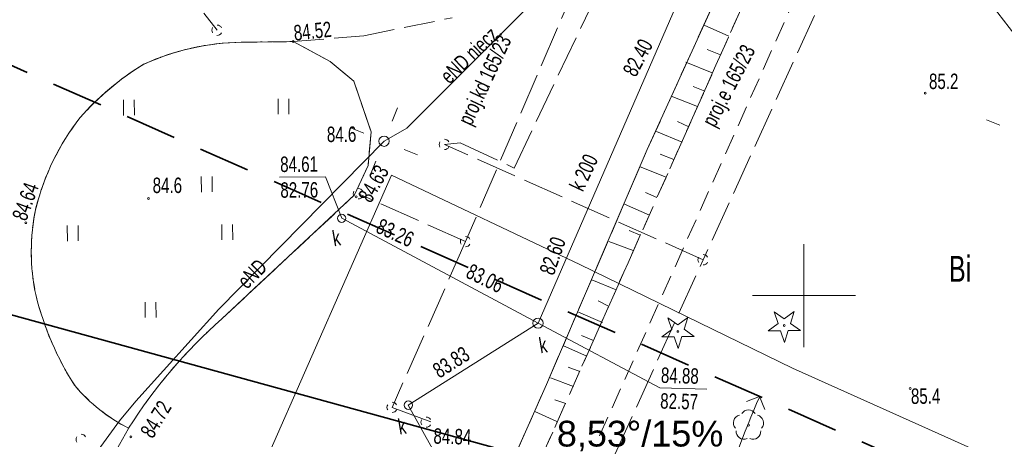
# Model space of a CAD drawing. Header units: metres. Extents: x -1013 to 1491425, y -5789533 to 1032.
# Tile 16 of 66: x -90 to -42, y 8 to 28. Entities that reach past the tile are written whole.
import ezdxf
from ezdxf.xclip import XClip

# ---------------------------------------------------------------- set-up
doc = ezdxf.new("R2010")
doc.units = ezdxf.units.M
doc.header["$MEASUREMENT"] = 0
doc.header["$XCLIPFRAME"] = 0
for name, pattern in [('2_BUBZ02', [1.75, 1.25, -0.5]), ('2_KTCR02', [1.5, 1, -0.5]), ('2_KTJZ01', [2, 1.5, -0.5]), ('2_PTTU', [1.5, 1, -0.5]), ('3_SUPE_P_01', [2.5, 2, -0.5]), ('3_SUPK_P_01', [2.5, 2, -0.5]), ('Przerywana długa', [3.9, 2.5, -1.4])]:
    doc.linetypes.add(name, pattern=pattern)
doc.layers.add('700-L Mapa 1_500 dwg', color=7, linetype='Continuous')
doc.layers.add('708-L Opisy sytuacji 1_500 do legendy', color=7, linetype='Continuous')
for name, color, linetype, lineweight in [('703-L Płaszczyzny podejścia 2D3', 152, 'Continuous', 30), ('703-L Płaszczyzny podejścia 2D38', 171, 'Continuous', 35), ('708-L Opisy sytuacji 1_500 do legendy1', 7, 'Continuous', 13), ('708-L Opisy sytuacji 1_500 do legendy85', 1, 'Continuous', 25), ('GN.6640.3638.2023_9_BUBZ_D_L_17', 9, 'Continuous', 18), ('GN.6640.3638.2023_9_Dzialki7', 9, 'Continuous', 18), ('GN.6640.3638.2023_9_K1_BDOT_T_117', 9, 'Continuous', 18), ('GN.6640.3638.2023_9_KTCR_D_L_17', 9, 'Continuous', 18), ('GN.6640.3638.2023_9_KTJZ_D_L_07', 9, 'Continuous', 18), ('GN.6640.3638.2023_9_KTJZ_L_07', 9, 'Continuous', 18), ('GN.6640.3638.2023_9_KTKR_D_L_07', 9, 'Continuous', 18), ('GN.6640.3638.2023_9_KTKR_L_07', 9, 'Continuous', 18), ('GN.6640.3638.2023_9_Numery_uzytkow7', 9, 'Continuous', 18), ('GN.6640.3638.2023_9_OBOP_T_03', 9, 'Continuous', 18), ('GN.6640.3638.2023_9_OBOP_T_13', 9, 'Continuous', 18), ('GN.6640.3638.2023_9_PODZIAL_SEKCYJNY_L_07', 9, 'Continuous', 18), ('GN.6640.3638.2023_9_PTTU_L_27', 9, 'Continuous', 18), ('GN.6640.3638.2023_9_RTPW_T_07', 9, 'Continuous', 18), ('GN.6640.3638.2023_9_RTPW_T_17', 9, 'Continuous', 18), ('GN.6640.3638.2023_9_SUPE_D_L_31', 9, 'Continuous', 18), ('GN.6640.3638.2023_9_SUPE_E_T_31', 9, 'Continuous', 18), ('GN.6640.3638.2023_9_SUPK_D_L_034', 9, 'Continuous', 18), ('GN.6640.3638.2023_9_SUPK_D_L_434', 9, 'Continuous', 18), ('GN.6640.3638.2023_9_SUPK_E_T_434', 9, 'Continuous', 18), ('GN.6640.3638.2023_9_SUPM_T_07', 9, 'Continuous', 18), ('GN.6640.3638.2023_9_SUPP_E_T_21', 9, 'Continuous', 18), ('GN.6640.3638.2023_9_SUPP_E_T_434', 9, 'Continuous', 18), ('GN.6640.3638.2023_9_SUPP_L_21', 9, 'Continuous', 18), ('GN.6640.3638.2023_9_SUPP_L_434', 9, 'Continuous', 18), ('GN.6640.3638.2023_9_SUPS_T_434', 9, 'Continuous', 18), ('GN.6640.3638.2023_9_SUPW_D_L_05', 9, 'Continuous', 18), ('GN.6640.3638.2023_9_SUSM_D_T_07', 9, 'Continuous', 18), ('GN.6640.3638.2023_9_SUSM_D_T_37', 9, 'Continuous', 18), ('GN.6640.3638.2023_9_SUTK_T_034', 9, 'Continuous', 18), ('GN.6640.3638.2023_9_SUUK_D_T_234', 9, 'Continuous', 18), ('GN.6640.3638.2023_9_SUUK_E_T_934', 9, 'Continuous', 18)]:
    doc.layers.add(name, color=color, linetype=linetype, lineweight=lineweight)
doc.styles.add('STYL_AUTOMATYCZNY_1', font='arial.ttf', dxfattribs={"width": 0.7})
doc.styles.add('STYL_AUTOMATYCZNY_2', font='arial.ttf')
doc.dimstyles.new('STYL_AUTOMATYCZNY__4', dxfattribs={"dimtxt": 1.25, "dimasz": 0.917874, "dimexe": 0.18, "dimexo": 0.04, "dimgap": 0, "dimtad": 1, "dimtih": 1, "dimtoh": 1, "dimzin": 0, "dimdsep": 46, "dimtxsty": 'STYL_AUTOMATYCZNY_2', "dimblk": 'ARROWHEAD_8', "dimblk1": 'ARROWHEAD_8', "dimblk2": 'ARROWHEAD_8', "dimcen": 0.09, "dimclrd": 7, "dimclre": 7, "dimclrt": 1, "dimazin": 0, "dimtfac": 1, "dimtdec": 4, "dimtmove": 2, "dimatfit": 3, "dimfxl": 1, "dimtolj": 1, "dimtzin": 0, "dimarcsym": 0})

# ---------------------------------------------------------------- blocks, each defined once
blk = doc.blocks.new('Rysunek_1_9', base_point=(-7447251.91, -5789835.327))
at = {"layer": 'GN.6640.3638.2023_9_BUBZ_D_L_17', "color": 9, "linetype": '2_BUBZ02', "lineweight": 18}
blk.add_line((-71.816, -9.321), (-54.683, 29.226), dxfattribs=at)
at = {"layer": 'GN.6640.3638.2023_9_BUBZ_D_L_17', "color": 9, "linetype": 'Continuous', "lineweight": 18}
for p, q in [((-55.551, 27.278), (-56.754, 27.814)), ((-55.952, 26.377), (-56.601, 26.628)), ((-56.355, 25.488), (-57.636, 26.008)), ((-56.723, 24.6), (-57.287, 24.835)), ((-57.076, 23.865), (-58.357, 24.367)), ((-57.495, 22.874), (-58.042, 23.126)), ((-57.813, 22.122), (-59.06, 22.642)), ((-58.216, 21.285), (-58.882, 21.536)), ((-58.585, 20.43), (-59.849, 20.932)), ((-59.038, 19.439), (-59.602, 19.674)), ((-59.407, 18.585), (-60.62, 19.121)), ((-59.86, 17.611), (-60.389, 17.828)), ((-60.195, 16.859), (-61.374, 17.293)), ((-61.016, 14.945), (-62.195, 15.431)), ((-61.42, 14.175), (-61.899, 14.411)), ((-61.687, 13.373), (-62.849, 13.859)), ((-62.123, 12.484), (-62.704, 12.735)), ((-62.442, 11.732), (-63.57, 12.235)), ((-62.777, 10.98), (-63.341, 11.198)), ((-63.096, 10.263), (-64.206, 10.681)), ((-63.465, 9.425), (-63.994, 9.609)), ((-63.902, 8.553), (-64.961, 9.04))]:
    blk.add_line(p, q, dxfattribs=at)
at = {"layer": 'GN.6640.3638.2023_9_Dzialki7', "color": 9, "linetype": 'Continuous', "lineweight": 18}
blk.add_line((-62.15, 54.133), (-30.9, 13.243), dxfattribs=at)
at = {"layer": 'GN.6640.3638.2023_9_K1_BDOT_T_117', "color": 9, "linetype": 'Continuous', "lineweight": 18}
for p, q in [((-84.921, 23.429), (-84.927, 24.179)), ((-84.396, 23.432), (-84.402, 24.182)), ((-77.422, 23.481), (-77.427, 24.231)), ((-76.897, 23.485), (-76.902, 24.235)), ((-81.145, 19.705), (-81.15, 20.455)), ((-80.62, 19.709), (-80.625, 20.459)), ((-87.649, 17.323), (-87.655, 18.073)), ((-87.124, 17.327), (-87.13, 18.077)), ((-80.149, 17.376), (-80.155, 18.126)), ((-79.624, 17.38), (-79.63, 18.13)), ((-83.873, 13.6), (-83.878, 14.35)), ((-83.348, 13.603), (-83.353, 14.353))]:
    blk.add_line(p, q, dxfattribs=at)
at = {"layer": 'GN.6640.3638.2023_9_KTCR_D_L_17', "color": 9, "linetype": '2_KTCR02', "lineweight": 18}
for p, q in [((-50.422, 33.426), (-61.961, 7.553)), ((-71.816, -9.321), (-54.683, 29.226))]:
    blk.add_line(p, q, dxfattribs=at)
at = {"layer": 'GN.6640.3638.2023_9_KTJZ_D_L_07', "color": 9, "linetype": '2_KTJZ01', "lineweight": 18}
for p, q in [((-59.51, 21.768), (-53.474, 35.085)), ((-79.222, 26.983), (-76.7, 27.013)), ((-64.401, 10.351), (-59.51, 21.768)), ((-80.159, 13.54), (-73.71, 19.563)), ((-72.54, -8.017), (-64.401, 10.351)), ((-84.683, 8.223), (-87.805, 2.684))]:
    blk.add_line(p, q, dxfattribs=at)
for centre, radius, start, end in [((-80.314, 18.214), 14.761, 105.4968, 141.7912), ((-79.016, 15.162), 11.823, 91.0028, 114.8644), ((-76.766, 14.232), 13.712, 121.7767, 138.5269), ((-77.676, 16.04), 11.856, 142.1642, 165.8923), ((-79.38, 16.808), 10.022, 167.7752, 192.3831), ((-74.995, 18.176), 14.603, 193.9371, 212.7323), ((-63.534, -5.188), 25.043, 131.5967, 147.6205), ((-80.629, 16.008), 8.777, 220.7346, 242.4903)]:
    blk.add_arc(centre, radius, start, end, dxfattribs=at)
at = {"layer": 'GN.6640.3638.2023_9_KTJZ_L_07', "color": 9, "linetype": '2_KTJZ01', "lineweight": 18}
for p, q in [((-73.26, 27.293), (-68.97, 28.173)), ((-76.7, 27.013), (-73.26, 27.293)), ((-74.89, 26.053), (-76.7, 27.013)), ((-73.75, 25.083), (-74.89, 26.053)), ((-72.91, 22.623), (-73.75, 25.083)), ((-73.06, 20.993), (-72.91, 22.623)), ((-73.71, 19.563), (-73.06, 20.993))]:
    blk.add_line(p, q, dxfattribs=at)
at = {"layer": 'GN.6640.3638.2023_9_KTKR_D_L_07', "color": 9, "linetype": 'Continuous', "lineweight": 18}
for p, q in [((-54.272, 33.329), (-59.51, 21.768)), ((-59.51, 21.768), (-64.401, 10.351)), ((-80.159, 13.54), (-73.71, 19.563)), ((-64.401, 10.351), (-72.54, -8.017))]:
    blk.add_line(p, q, dxfattribs=at)
for centre, radius, start, end in [((-80.314, 18.214), 14.761, 105.4968, 141.7912), ((-79.01, 15.083), 11.901, 90.7197, 114.5369), ((-76.766, 14.232), 13.712, 121.6079, 138.5557), ((-77.644, 16.026), 11.891, 142.2375, 165.8623), ((-79.38, 16.808), 10.022, 167.7752, 192.3831), ((-74.995, 18.176), 14.603, 193.9371, 212.7323), ((-63.534, -5.188), 25.043, 131.5967, 147.6205), ((-80.629, 16.008), 8.777, 220.7346, 242.4903)]:
    blk.add_arc(centre, radius, start, end, dxfattribs=at)
at = {"layer": 'GN.6640.3638.2023_9_KTKR_L_07', "color": 9, "linetype": 'Continuous', "lineweight": 18}
for p, q in [((-79.159, 26.984), (-76.7, 27.013)), ((-76.7, 27.013), (-74.89, 26.053)), ((-74.89, 26.053), (-73.75, 25.083)), ((-73.75, 25.083), (-72.91, 22.623)), ((-72.91, 22.623), (-73.06, 20.993)), ((-73.06, 20.993), (-73.71, 19.563))]:
    blk.add_line(p, q, dxfattribs=at)
at = {"layer": 'GN.6640.3638.2023_9_OBOP_T_03', "color": 9, "linetype": 'Continuous', "lineweight": 18}
for p, q in [((-53.161, 13.317), (-53.353, 13.885)), ((-53.353, 13.885), (-52.864, 13.538)), ((-52.864, 13.538), (-52.383, 13.897)), ((-52.383, 13.897), (-52.561, 13.324)), ((-58.321, 13.027), (-58.513, 13.595)), ((-58.513, 13.595), (-58.024, 13.248)), ((-58.024, 13.248), (-57.543, 13.607)), ((-57.543, 13.607), (-57.721, 13.034)), ((-58.802, 12.668), (-58.321, 13.027)), ((-57.721, 13.034), (-57.231, 12.687)), ((-53.642, 12.958), (-53.161, 13.317)), ((-53.042, 12.965), (-53.642, 12.958)), ((-52.849, 12.397), (-53.042, 12.965)), ((-52.671, 12.97), (-52.849, 12.397)), ((-52.071, 12.977), (-52.671, 12.97)), ((-52.561, 13.324), (-52.071, 12.977)), ((-58.202, 12.675), (-58.802, 12.668)), ((-58.009, 12.107), (-58.202, 12.675)), ((-57.831, 12.68), (-58.009, 12.107)), ((-57.231, 12.687), (-57.831, 12.68))]:
    blk.add_line(p, q, dxfattribs=at)
for centre in [(-58.02, 12.933), (-52.86, 13.223)]:
    blk.add_circle(centre, 0.045, dxfattribs=at)
at = {"layer": 'GN.6640.3638.2023_9_OBOP_T_13', "color": 9, "linetype": 'Continuous', "lineweight": 18}
blk.add_circle((-54.6, 8.373), 0.045, dxfattribs=at)
for centre, start, end in [((-54.6, 8.748), 30.1401, 149.8599), ((-54.956, 8.489), 102.1445, 221.86), ((-54.243, 8.489), 318.14, 77.8555), ((-54.82, 8.07), 174.1482, 293.8542), ((-54.379, 8.07), 246.1458, 5.8518)]:
    blk.add_arc(centre, 0.375, start, end, dxfattribs=at)
at = {"layer": 'GN.6640.3638.2023_9_PODZIAL_SEKCYJNY_L_07', "color": 9, "linetype": 'Continuous', "lineweight": 18}
for p, q in [((-51.91, 12.173), (-51.91, 17.173)), ((-54.41, 14.673), (-49.41, 14.673))]:
    blk.add_line(p, q, dxfattribs=at)
at = {"layer": 'GN.6640.3638.2023_9_PTTU_L_27', "color": 9, "linetype": '2_PTTU', "lineweight": 18}
for p, q in [((-76.7, 27.013), (-74.89, 26.053)), ((-74.89, 26.053), (-73.75, 25.083)), ((-73.75, 25.083), (-72.91, 22.623)), ((-72.91, 22.623), (-73.06, 20.993)), ((-73.06, 20.993), (-73.71, 19.563)), ((-73.71, 19.563), (-80.159, 13.54))]:
    blk.add_line(p, q, dxfattribs=at)
for centre, radius, start, end in [((-79.014, 15.156), 11.828, 91.0032, 114.72), ((60.295, -11512.202), 11540.028, 90.6801903, 90.6927109), ((-77.031, 14.529), 13.317, 121.3586, 138.7245), ((-77.708, 16.056), 11.821, 142.1223, 165.8141), ((-79.412, 16.806), 9.991, 167.5924, 192.0085), ((-75.185, 18.089), 14.396, 193.5007, 212.6794), ((-63.534, -5.188), 25.043, 131.5967, 147.6205), ((-80.75, 15.832), 8.565, 220.0909, 242.6645)]:
    blk.add_arc(centre, radius, start, end, dxfattribs=at)
at = {"layer": 'GN.6640.3638.2023_9_RTPW_T_07', "color": 9, "linetype": 'Continuous', "lineweight": 18}
for centre in [(-46.02, 24.503), (-83.72, 19.393), (-46.749, 10.16)]:
    blk.add_circle(centre, 0.045, dxfattribs=at)
at = {"layer": 'GN.6640.3638.2023_9_RTPW_T_17', "color": 9, "linetype": 'Continuous', "lineweight": 18}
for centre in [(-76.7, 27.013), (-73.64, 19.473), (-89.67, 18.213), (-84.564, 7.809)]:
    blk.add_circle(centre, 0.045, dxfattribs=at)
at = {"layer": 'GN.6640.3638.2023_9_SUPE_D_L_31', "color": 9, "linetype": 'Continuous', "lineweight": 18}
for p, q in [((-64.476, 29.517), (-71.179, 22.799)), ((-71.179, 22.799), (-72.285, 22.172)), ((-72.285, 22.172), (-80.298, 14.014)), ((-80.298, 14.014), (-84.327, 9.546)), ((-84.327, 9.546), (-85.121, 8.59)), ((-85.121, 8.59), (-88.548, 3.885))]:
    blk.add_line(p, q, dxfattribs=at)
at = {"layer": 'GN.6640.3638.2023_9_SUPK_D_L_034', "color": 9, "linetype": 'Continuous', "lineweight": 18}
for centre in [(-74.339, 18.427), (-71.105, 9.349)]:
    blk.add_circle(centre, 0.204, dxfattribs=at)
at = {"layer": 'GN.6640.3638.2023_9_SUPK_D_L_434', "color": 9, "linetype": 'Continuous', "lineweight": 18}
for p, q in [((-64.812, 13.333), (-57.844, 29.364)), ((-74.339, 18.427), (-64.812, 13.333)), ((-64.812, 13.333), (-71.105, 9.349))]:
    blk.add_line(p, q, dxfattribs=at)
at = {"layer": 'GN.6640.3638.2023_9_SUPM_T_07', "color": 9, "linetype": 'Continuous', "lineweight": 18}
for centre, start, end in [((-69.353, 22.018), 149.4064, 210.4809), ((-69.353, 22.018), 30.0857, 90.1805), ((-69.353, 22.018), 269.3333, 330.3412), ((-56.8, 16.413), 149.4064, 210.4809), ((-56.8, 16.413), 269.3333, 330.3412), ((-56.8, 16.413), 30.0857, 90.1805), ((-86.98, 7.683), 149.4064, 210.4809), ((-86.98, 7.683), 30.0857, 90.1805)]:
    blk.add_arc(centre, 0.25, start, end, dxfattribs=at)
at = {"layer": 'GN.6640.3638.2023_9_SUPP_L_21', "color": 9, "linetype": '3_SUPE_P_01', "lineweight": 18}
for p, q in [((-48.296, 35.116), (-56.799, 16.412)), ((-65.975, 20.869), (-61.38, 30.523)), ((-69.353, 22.018), (-68.594, 22.092)), ((-56.799, 16.412), (-69.353, 22.018)), ((-68.594, 22.092), (-65.975, 20.869)), ((-68.28, -8.967), (-56.799, 16.412))]:
    blk.add_line(p, q, dxfattribs=at)
at = {"layer": 'GN.6640.3638.2023_9_SUPP_L_434', "color": 9, "linetype": '3_SUPK_P_01', "lineweight": 18}
for p, q in [((-84.12, 32.323), (-80.387, 27.564)), ((-62.88, 29.973), (-68.33, 17.293)), ((-68.33, 17.293), (-73.53, 19.623)), ((-68.33, 17.293), (-71.89, 9.243)), ((-71.89, 9.243), (-70.014, 8.533))]:
    blk.add_line(p, q, dxfattribs=at)
at = {"layer": 'GN.6640.3638.2023_9_SUPS_T_434', "color": 9, "linetype": 'Continuous', "lineweight": 18}
for centre, start, end in [((-80.387, 27.563), 30.0857, 90.1805), ((-80.387, 27.564), 149.4064, 210.4809), ((-80.387, 27.564), 269.3333, 330.3412), ((-73.53, 19.623), 149.4064, 210.4809), ((-73.53, 19.623), 30.0857, 90.1805), ((-73.53, 19.623), 269.3333, 330.3412), ((-68.33, 17.293), 149.4064, 210.4809), ((-68.33, 17.293), 30.0857, 90.1805), ((-68.33, 17.293), 269.3333, 330.3412), ((-71.89, 9.243), 149.4064, 210.4809), ((-71.89, 9.243), 269.3333, 330.3412), ((-71.89, 9.243), 30.0857, 90.1805), ((-70.24, 8.523), 149.4064, 210.4809), ((-70.24, 8.523), 30.0857, 90.1805), ((-70.24, 8.523), 269.3333, 330.3412)]:
    blk.add_arc(centre, 0.25, start, end, dxfattribs=at)
at = {"layer": 'GN.6640.3638.2023_9_SUPW_D_L_05', "color": 9, "linetype": 'Continuous', "lineweight": 18}
for p, q in [((-71.923, 20.524), (-77.987, 6.72)), ((-62.782, 16.178), (-71.923, 20.524)), ((-52.456, 11.14), (-62.782, 16.178)), ((-37.126, 4.277), (-52.456, 11.14))]:
    blk.add_line(p, q, dxfattribs=at)
at = {"layer": 'GN.6640.3638.2023_9_SUSM_D_T_07', "color": 9, "linetype": 'Continuous', "lineweight": 18}
for p, q in [((-71.89, 23.144), (-71.627, 23.793)), ((-42.398, 22.954), (-43.047, 23.217)), ((-73.258, 22.567), (-73.906, 22.83)), ((-71.312, 21.777), (-70.664, 21.513)), ((-72.68, 21.199), (-72.943, 20.55))]:
    blk.add_line(p, q, dxfattribs=at)
at = {"layer": 'GN.6640.3638.2023_9_SUSM_D_T_37', "color": 9, "linetype": 'Continuous', "lineweight": 18}
blk.add_circle((-72.285, 22.172), 0.25, dxfattribs=at)
at = {"layer": 'GN.6640.3638.2023_9_SUTK_T_034', "color": 9, "linetype": 'Continuous', "lineweight": 18}
for p, q in [((-77.349, 20.426), (-75.123, 20.441)), ((-74.339, 18.427), (-75.123, 20.441)), ((-64.812, 13.333), (-58.893, 10.186)), ((-58.893, 10.186), (-56.614, 10.122)), ((-71.105, 9.349), (-69.93, 7.231))]:
    blk.add_line(p, q, dxfattribs=at)
at = {"layer": 'GN.6640.3638.2023_9_SUUK_D_T_234', "color": 9, "linetype": 'Continuous', "lineweight": 18}
blk.add_circle((-64.812, 13.333), 0.25, dxfattribs=at)
at = {"layer": 'GN.6640.3638.2023_9_Numery_uzytkow7', "color": 9, "linetype": 'Continuous', "lineweight": 18, "insert": (-44.879, 16.602), "char_height": 1.26, "attachment_point": 1, "style": 'STYL_AUTOMATYCZNY_1'}
blk.add_mtext('\\A1;{\\pql;\\fArial|b0|i0|c238|p0;\\W0.700000;Bi}', dxfattribs=at)
at = {"layer": 'GN.6640.3638.2023_9_RTPW_T_07', "color": 9, "linetype": 'Continuous', "lineweight": 18, "char_height": 0.75, "attachment_point": 7, "style": 'STYL_AUTOMATYCZNY_1'}
for s, insert in [('\\A1;{\\pql;\\fArial|b0|i0|c238|p0;\\W0.700000;85.2}', (-45.839, 24.698)), ('\\A1;{\\pql;\\fArial|b0|i0|c238|p0;\\W0.700000;84.6}', (-83.511, 19.645))]:
    blk.add_mtext(s, dxfattribs=dict(at, insert=insert))
at = {"layer": 'GN.6640.3638.2023_9_RTPW_T_07', "color": 9, "linetype": 'Continuous', "lineweight": 18, "char_height": 0.75, "attachment_point": 1, "rotation": 0.4031, "style": 'STYL_AUTOMATYCZNY_1'}
for s, insert in [('\\A1;{\\pql;\\fArial|b0|i0|c238|p0;\\W0.700000;84.6}', (-75.06, 22.882)), ('\\A1;{\\pql;\\fArial|b0|i0|c238|p0;\\W0.700000;85.4}', (-46.719, 10.16))]:
    blk.add_mtext(s, dxfattribs=dict(at, insert=insert))
at = {"layer": 'GN.6640.3638.2023_9_RTPW_T_17', "color": 9, "linetype": 'Continuous', "lineweight": 18, "char_height": 0.75, "style": 'STYL_AUTOMATYCZNY_1'}
for s, insert, attachment_point, rotation in [('\\A1;{\\pql;\\fArial|b0|i0|c238|p0;\\W0.700000;84.52}', (-76.623, 27.046), 7, 6.1228), ('\\A1;{\\pql;\\fArial|b0|i0|c238|p0;\\W0.700000;84.63}', (-73.575, 19.499), 1, 60.4232), ('\\A1;{\\pql;\\fArial|b0|i0|c238|p0;\\W0.700000;84.64}', (-89.638, 18.251), 7, 70.0334), ('\\A1;{\\pql;\\fArial|b0|i0|c238|p0;\\W0.700000;84.72}', (-84.153, 8.073), 1, 58.8414)]:
    blk.add_mtext(s, dxfattribs=dict(at, insert=insert, attachment_point=attachment_point, rotation=rotation))
at = {"layer": 'GN.6640.3638.2023_9_SUPE_E_T_31', "color": 9, "linetype": 'Continuous', "lineweight": 18, "char_height": 0.75, "attachment_point": 4, "style": 'STYL_AUTOMATYCZNY_1'}
for s, insert, rotation in [('\\A1;{\\pql;\\fArial|b0|i0|c238|p0;\\W0.700000;eND niecz. }', (-69.367, 25.182), 43.5533), ('\\A1;{\\pql;\\fArial|b0|i0|c238|p0;\\W0.700000;eND}', (-79.198, 15.212), 44.8833)]:
    blk.add_mtext(s, dxfattribs=dict(at, insert=insert, rotation=rotation))
at = {"layer": 'GN.6640.3638.2023_9_SUPK_E_T_434', "color": 9, "linetype": 'Continuous', "lineweight": 18, "insert": (-62.97, 19.837), "char_height": 0.75, "attachment_point": 4, "rotation": 64.8431, "style": 'STYL_AUTOMATYCZNY_1'}
blk.add_mtext('\\A1;{\\pql;\\fArial|b0|i0|c238|p0;\\W0.700000;k 200}', dxfattribs=at)
at = {"layer": 'GN.6640.3638.2023_9_SUPP_E_T_21', "color": 9, "linetype": 'Continuous', "lineweight": 18, "insert": (-56.459, 22.923), "char_height": 0.75, "attachment_point": 4, "rotation": 62.4078, "style": 'STYL_AUTOMATYCZNY_1'}
blk.add_mtext('\\A1;{\\pql;\\fArial|b0|i0|c238|p0;\\W0.700000;proj.e 165/23}', dxfattribs=at)
at = {"layer": 'GN.6640.3638.2023_9_SUPP_E_T_434', "color": 9, "linetype": 'Continuous', "lineweight": 18, "insert": (-68.284, 22.989), "char_height": 0.75, "attachment_point": 4, "rotation": 65.0261, "style": 'STYL_AUTOMATYCZNY_1'}
blk.add_mtext('\\A1;{\\pql;\\fArial|b0|i0|c238|p0;\\W0.700000;proj.kd 165/23}', dxfattribs=at)
at = {"layer": 'GN.6640.3638.2023_9_SUTK_T_034', "color": 9, "linetype": 'Continuous', "lineweight": 18, "char_height": 0.75, "style": 'STYL_AUTOMATYCZNY_1'}
for s, insert, attachment_point, rotation in [('\\A1;{\\pql;\\fArial|b0|i0|c238|p0;\\W0.700000;82.40}', (-60.396, 25.419), 4, 62.1032), ('\\A1;{\\pql;\\fArial|b0|i0|c238|p0;\\W0.700000;84.61}', (-77.326, 21.426), 1, 0.4031), ('\\A1;{\\pql;\\fArial|b0|i0|c238|p0;\\W0.700000;82.76}', (-77.317, 20.176), 1, 0.4031), ('\\A1;{\\pql;\\fArial|b0|i0|c238|p0;\\W0.700000;83.26}', (-72.422, 18.448), 1, 335.5427), ('\\A1;{\\pql;\\fArial|b0|i0|c238|p0;\\W0.700000;82.60}', (-64.76, 15.862), 1, 70.8131), ('\\A1;{\\pql;\\fArial|b0|i0|c238|p0;\\W0.700000;83.06}', (-68.036, 16.257), 1, 333.8327), ('\\A1;{\\pql;\\fArial|b0|i0|c238|p0;\\W0.700000;83.83}', (-70.003, 11.262), 1, 32.4833), ('\\A1;{\\pql;\\fArial|b0|i0|c238|p0;\\W0.700000;84.88}', (-58.835, 11.185), 1, 358.403), ('\\A1;{\\pql;\\fArial|b0|i0|c238|p0;\\W0.700000;82.57}', (-58.87, 9.935), 1, 358.403), ('\\A1;{\\pql;\\fArial|b0|i0|c238|p0;\\W0.700000;84.84}', (-69.872, 8.23), 1, 358.403)]:
    blk.add_mtext(s, dxfattribs=dict(at, insert=insert, attachment_point=attachment_point, rotation=rotation))
at = {"layer": 'GN.6640.3638.2023_9_SUUK_E_T_934', "color": 9, "linetype": 'Continuous', "lineweight": 18, "char_height": 0.75, "attachment_point": 4, "rotation": 9.8631, "style": 'STYL_AUTOMATYCZNY_1'}
for insert in [(-74.777, 17.433), (-64.75, 12.233), (-71.593, 8.284)]:
    blk.add_mtext('\\A1;{\\pql;\\fArial|b0|i0|c238|p0;\\W0.700000;k }', dxfattribs=dict(at, insert=insert))
blk = doc.blocks.new('*D19')
at = {"layer": '708-L Opisy sytuacji 1_500 do legendy1', "color": 7, "linetype": 'Continuous', "lineweight": 13}
for p, q in [((-54.056, 9.769), (-54.692, 9.519)), ((-54.056, 9.769), (-53.806, 9.133)), ((-56.012, 4.287), (-56.346, 4.883)), ((-56.012, 4.287), (-55.416, 4.621))]:
    blk.add_line(p, q, dxfattribs=at)
blk.add_arc((-18.286, -6.082), 39.124, 156.1008, 164.6316, dxfattribs=at)
at = {"layer": '708-L Opisy sytuacji 1_500 do legendy85', "color": 1, "lineweight": 25, "insert": (-63.896, 7.107), "char_height": 1.25, "attachment_point": 7, "style": 'STYL_AUTOMATYCZNY_2'}
blk.add_mtext('\\A1;{\\pql;\\fArial|b0|i0|c238|p0;\\W1.000000;8,53°/15%}', dxfattribs=at)
blk = doc.blocks.new('ARROWHEAD_8')
at = {"color": 0, "linetype": 'Continuous', "lineweight": 0}
blk.add_line((0, 0), (-1, 0), dxfattribs=at)
at = {"color": 0, "linetype": 'Continuous', "lineweight": 0, "flags": 128}
blk.add_lwpolyline([(-0.525, 0.525), (0, 0), (-0.525, -0.525)], dxfattribs=at)
blk = doc.blocks.new('*D20')
at = {"layer": '708-L Opisy sytuacji 1_500 do legendy1', "color": 7, "linetype": 'Continuous', "lineweight": 13}
for p, q in [((-37.665, 45.247), (-38.331, 45.094)), ((-37.665, 45.247), (-37.512, 44.581)), ((-40.399, 40.14), (-40.641, 40.779)), ((-40.399, 40.14), (-39.761, 40.382))]:
    blk.add_line(p, q, dxfattribs=at)
blk.add_arc((-4.796, 24.363), 38.943, 147.57, 156.1008, dxfattribs=at)
at = {"layer": '708-L Opisy sytuacji 1_500 do legendy85', "color": 1, "lineweight": 25, "insert": (-47.207, 44.208), "char_height": 1.25, "attachment_point": 7, "style": 'STYL_AUTOMATYCZNY_2'}
blk.add_mtext('\\A1;{\\pql;\\fArial|b0|i0|c238|p0;\\W1.000000;8,53°/15%}', dxfattribs=at)

msp = doc.modelspace()

# ---------------------------------------------------------------- linework, layer by layer
at = {"layer": '703-L Płaszczyzny podejścia 2D3', "color": 152, "linetype": 'Continuous', "lineweight": 30}
msp.add_circle((8.227, 10.355), 1021.659, dxfattribs=at)
at = {"layer": '703-L Płaszczyzny podejścia 2D38', "color": 171, "linetype": 'Przerywana długa', "lineweight": 35}
msp.add_line((-18.286, -6.082), (-373.933, 151.513), dxfattribs=at)
at = {"layer": '703-L Płaszczyzny podejścia 2D38', "color": 171, "linetype": 'Continuous', "lineweight": 35}
msp.add_line((-18.286, -6.082), (-397.573, 98.166), dxfattribs=at)

# ---------------------------------------------------------------- block references
at = {"layer": '700-L Mapa 1_500 dwg', "color": 52, "linetype": 'Continuous', "lineweight": 25}
ref = msp.add_blockref('Rysunek_1_9', (-7447251.91, -5789835.327), dxfattribs=at)
XClip(ref).set_block_clipping_path([(-263.024729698, -194.3328058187), (268.520270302, 207.6028993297)])

# ---------------------------------------------------------------- dimensions: what is measured, and where the dimension line sits
at = {"layer": '708-L Opisy sytuacji 1_500 do legendy', "color": 7, "linetype": 'Continuous', "lineweight": 13}
for base, center, p1, p2, picture, middle in [((-39.127, 42.745), (-4.796, 24.363), (-336.803, 235.305), (-360.443, 181.958), '*D20', (-43.239, 44.833)), ((-55.136, 7.064), (-18.286, -6.082), (-397.573, 98.166), (-373.933, 151.513), '*D19', (-59.928, 7.732))]:
    dim = msp.add_angular_dim_3p(base=base, center=center, p1=p1, p2=p2, text='8,53°/15%', dimstyle='STYL_AUTOMATYCZNY__4', dxfattribs=at)
    dim.commit()
    dim.dimension.update_dxf_attribs({"geometry": picture, "text_midpoint": middle, "dimtype": 165})

doc.saveas('drawing.dxf')
